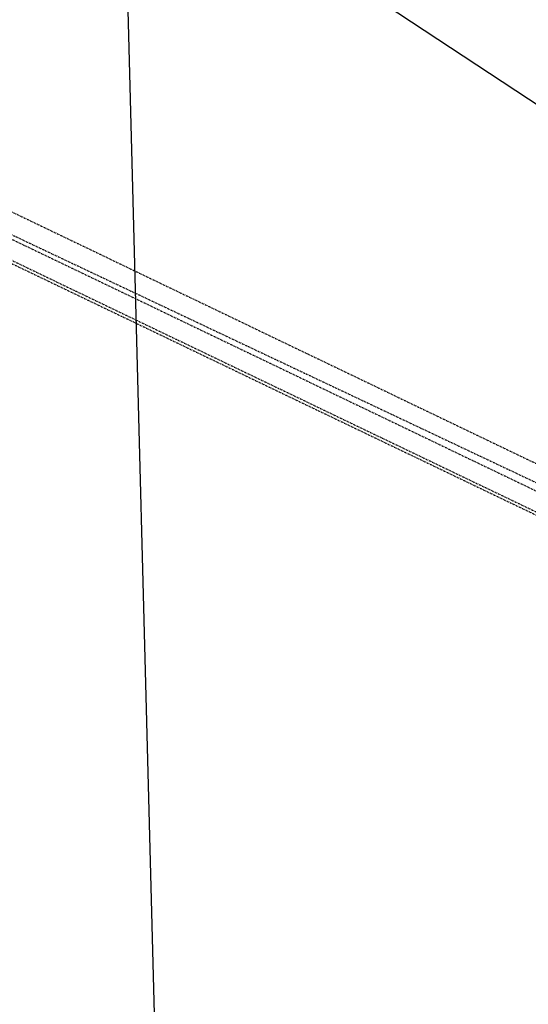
# Model space of a CAD drawing. Header units: feet. Extents: x 2262913 to 2469997, y 259999 to 435293.
# Tile 132 of 147: x 2468464 to 2468547, y 263342 to 263502. Entities that reach past the tile are written whole.
import ezdxf

# ---------------------------------------------------------------- set-up
doc = ezdxf.new("R2010")
doc.units = ezdxf.units.FT
doc.header["$MEASUREMENT"] = 0
for name, pattern in [('OhDOT_USTN1', [0.055, 0.014, -0.041]), ('OhDOT_USTN5', [0.11, 0.055, -0.055]), ('rowex', [0])]:
    doc.linetypes.add(name, pattern=pattern)
doc.layers.add('0_View_Frame_Border', color=7, linetype='Continuous', plot=False)
for name, color, linetype in [('DR_X_Storm_Sewer', 151, 'OhDOT_USTN5'), ('PV_X_Curb', 120, 'OhDOT_USTN1'), ('PV_X_Walk', 120, 'OhDOT_USTN5'), ('RW_X_Fee_RW', 6, 'rowex')]:
    doc.layers.add(name, color=color, linetype=linetype)
picture_1 = doc.add_image_def('image1.tif', size_in_pixel=(5000, 5000))
picture_2 = doc.add_image_def('image3.jpg', size_in_pixel=(1570, 936))

msp = doc.modelspace()

# ---------------------------------------------------------------- linework, layer by layer
at = {"layer": 'DR_X_Storm_Sewer', "flags": 128}
msp.add_lwpolyline([(2468397.23, 263498.18), (2468679.79, 263364.59)], dxfattribs=at)
at = {"layer": 'PV_X_Curb', "flags": 128}
for points in [[(2468168.71, 263576.92, 0.268277), (2468185.22, 263562.28), (2468208.41, 263559, -0.057716), (2468344.59, 263519.21), (2468585.72, 263403.53)], [(2468169.19, 263577.08, 0.268088), (2468185.3, 263562.77), (2468208.49, 263559.5, -0.057724), (2468344.79, 263519.66), (2468585.93, 263403.94)]]:
    msp.add_lwpolyline(points, format="xyb", dxfattribs=at)
at = {"layer": 'PV_X_Walk'}
for points in [[(2468214.47, 263565.96, -0.055587), (2468346.44, 263526.76), (2468585.85, 263411.81)], [(2468333.69, 263527.68, -0.004864), (2468344.79, 263523.11), (2468584.12, 263408.2)]]:
    msp.add_lwpolyline(points, format="xyb", dxfattribs=at)
at = {"layer": 'RW_X_Fee_RW', "flags": 128}
msp.add_lwpolyline([(2468178.46, 263849.69), (2468174.27, 263649.74), (2468173.16, 263596.74), (2468179.98, 263579.15), (2468292.44, 263561.14), (2468467.59, 263532.07), (2468500.47, 263519.71), (2468620.91, 263440.36), (2468620.69, 263442.62), (2468671.34, 263446.39), (2468681.78, 263408.77), (2468689.78, 263404.63), (2468750.73, 263388.72), (2468798.71, 263362.64), (2468874.11, 263361.74), (2468884, 263373.85), (2468872.83, 263609.87)], dxfattribs=at)

# ---------------------------------------------------------------- pictures from other files: only their frames are drawn
at = {"layer": '0_View_Frame_Border', "transparency": 33554687}
image = msp.add_image(picture_1, insert=(2465000.25, 259998.96), size_in_units=(4997.22, 4997.22), dxfattribs=dict(at, brightness=68, contrast=48))
image.dxf.flags = 6
at = {"layer": '0_View_Frame_Border'}
image = msp.add_image(picture_2, insert=(2468487.56, 263292.38), size_in_units=(950.94, 566.93), rotation=1.5, dxfattribs=at)
image.dxf.flags = 6

doc.saveas('drawing.dxf')
